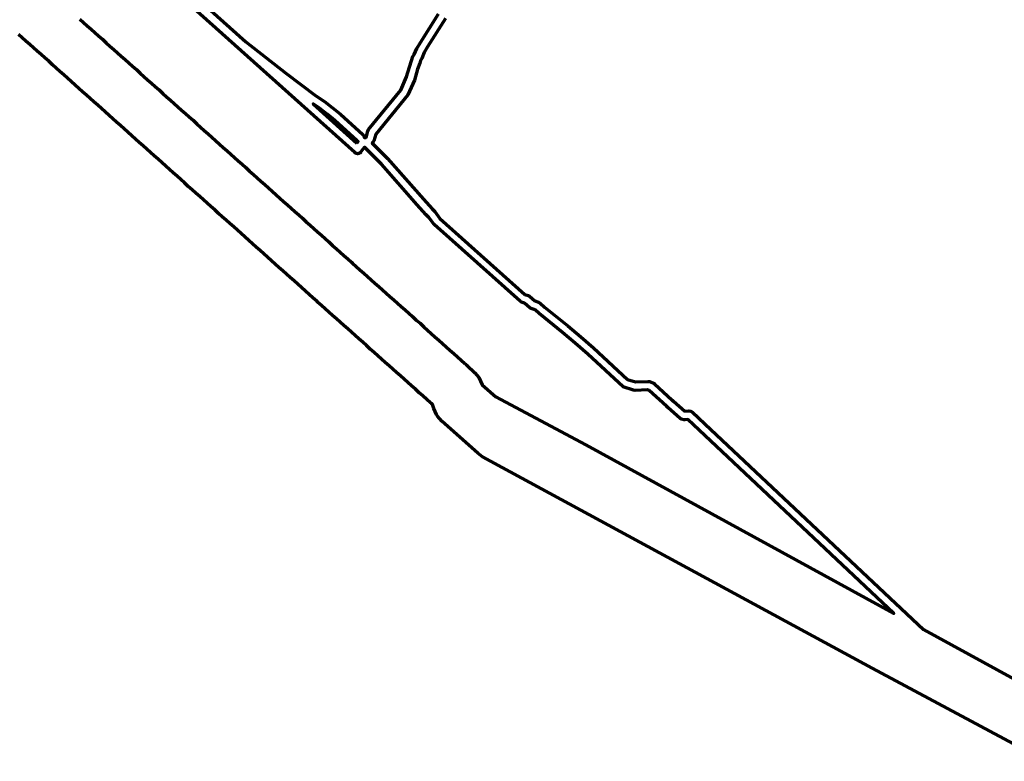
# Model space of a CAD drawing. Header units: metres. Extents: x 98902 to 136161, y 449037 to 499677.
# Tile 53 of 200: x 113127 to 114294, y 482093 to 482972. Entities that reach past the tile are written whole.
import ezdxf

# ---------------------------------------------------------------- set-up
doc = ezdxf.new("R2010")
doc.units = ezdxf.units.M
doc.layers.add('B-WE-OG-INFO_EIS VOORZORGSMAATREGEL-GV', color=7, linetype='Continuous', lineweight=70, true_color=0xfa194b)

msp = doc.modelspace()

# ---------------------------------------------------------------- linework, layer by layer
at = {"layer": 'B-WE-OG-INFO_EIS VOORZORGSMAATREGEL-GV', "flags": 128}
for points in [[(113232, 483092.3), (113394.7, 482946.1), (113442, 482909.1), (113477.9, 482882.2), (113487.9, 482875.4), (113497.6, 482868), (113507.1, 482860.2), (113533.6, 482836.1), (113534.8, 482834.6), (113535.2, 482832.8), (113536, 482832.8), (113537, 482832.5), (113537.3, 482832.8), (113539.5, 482840.3), (113540.4, 482842), (113578.6, 482888.9), (113585.3, 482904.4), (113592.8, 482928.7), (113594.5, 482931), (113597.6, 482938.3), (113601.7, 482945.2), (113623.4, 482979.5)], [(113197.7, 482973.2), (113202.2, 482969.2), (113202.2, 482969.2), (113202.2, 482969.2), (113206.7, 482965.2), (113206.7, 482965.2), (113211.2, 482961.2), (113211.2, 482961.1), (113215.6, 482957.1), (113215.7, 482957.1), (113220.1, 482953.1), (113224.6, 482949.1), (113229.1, 482945.1), (113233.6, 482941.1), (113238, 482937.1), (113238, 482937.1), (113242.5, 482933.1), (113242.5, 482933.1), (113247, 482929.1), (113247, 482929.1), (113251.5, 482925.1), (113255.9, 482921.1), (113260.4, 482917.1), (113260.4, 482917.1), (113264.9, 482913.1), (113264.9, 482913.1), (113264.9, 482913.1), (113269.4, 482909.1), (113269.4, 482909.1), (113273.9, 482905), (113278.3, 482901), (113278.3, 482901), (113282.8, 482897), (113287.3, 482893), (113287.3, 482893), (113291.8, 482889), (113291.8, 482889), (113296.2, 482885), (113296.2, 482885), (113296.2, 482885), (113300.7, 482881), (113305.2, 482877), (113309.7, 482873), (113314.1, 482869), (113318.6, 482865), (113323.1, 482861), (113323.1, 482861), (113327.6, 482857), (113327.6, 482857), (113327.6, 482857), (113332.1, 482853), (113336.5, 482849), (113336.5, 482849), (113341, 482844.9), (113341, 482844.9), (113345.5, 482840.9), (113345.5, 482840.9), (113350, 482836.9), (113350, 482836.9), (113354.4, 482832.9), (113354.4, 482832.9), (113358.9, 482828.9), (113358.9, 482828.9), (113363.4, 482824.9), (113367.9, 482820.9), (113367.9, 482820.9), (113372.4, 482816.9), (113372.4, 482816.9), (113376.8, 482812.9), (113376.8, 482812.9), (113381.3, 482808.9), (113381.3, 482808.9), (113385.8, 482804.9), (113390.3, 482800.9), (113390.3, 482800.9), (113394.7, 482796.9), (113399.2, 482792.8), (113403.7, 482788.8), (113408.2, 482784.8), (113408.2, 482784.8), (113412.6, 482780.8), (113412.7, 482780.8), (113417.1, 482776.8), (113421.6, 482772.8), (113421.6, 482772.8), (113426.1, 482768.8), (113430.6, 482764.8), (113435, 482760.8), (113439.5, 482756.8), (113439.5, 482756.8), (113444, 482752.8), (113448.5, 482748.8), (113452.9, 482744.8), (113457.4, 482740.8), (113461.9, 482736.8), (113466.4, 482732.7), (113470.9, 482728.7), (113470.9, 482728.7), (113475.3, 482724.7), (113479.8, 482720.7), (113479.8, 482720.7), (113484.3, 482716.7), (113484.3, 482716.7), (113488.8, 482712.7), (113493.2, 482708.7), (113493.2, 482708.7), (113497.7, 482704.7), (113502.2, 482700.7), (113506.7, 482696.7), (113511.1, 482692.7), (113515.6, 482688.7), (113515.6, 482688.7), (113520.1, 482684.7), (113521.2, 482683.7), (113521.2, 482683.7), (113525.6, 482679.7), (113525.7, 482679.7), (113530.1, 482675.7), (113534.5, 482671.8), (113534.5, 482671.7), (113539, 482667.8), (113543.4, 482663.8), (113543.4, 482663.8), (113547.9, 482659.8), (113552.3, 482655.9), (113556.8, 482651.9), (113556.8, 482651.9), (113556.8, 482651.9), (113561.2, 482647.9), (113565.7, 482643.9), (113565.7, 482643.9), (113570.1, 482640), (113574.6, 482636), (113579, 482632), (113583.5, 482628), (113587.9, 482624.1), (113592.4, 482620.1), (113592.4, 482620.1), (113596.8, 482616.1), (113601.3, 482612.2), (113601.3, 482612.2), (113605.7, 482608.2), (113605.7, 482608.2), (113610.2, 482604.2), (113614.6, 482600.2), (113614.6, 482600.2), (113619, 482596.3), (113623.5, 482592.3), (113627.9, 482588.3), (113632.4, 482584.3), (113636.8, 482580.4), (113636.8, 482580.4), (113641.3, 482576.4), (113645.7, 482572.4), (113645.7, 482572.4), (113645.7, 482572.4), (113650.2, 482568.4), (113650.2, 482568.4), (113654.6, 482564.5), (113654.6, 482564.5), (113654.7, 482564.4), (113656.1, 482563.1), (113656.4, 482562.8), (113656.7, 482562.6), (113666.5, 482553.4), (113671.2, 482547.8), (113674.9, 482539.4), (113691.1, 482524.9), (113797.8, 482468.1), (114163.4, 482268), (113939.2, 482479), (113939.2, 482479), (113939.1, 482479), (113919.1, 482498.1), (113915.4, 482497.8), (113914.8, 482497.8), (113914.2, 482497.7), (113911.4, 482498.4), (113909.8, 482499.3), (113895.2, 482512.3), (113895.1, 482512.4), (113895.1, 482512.4), (113894.7, 482512.8), (113894.4, 482513), (113893.9, 482513.6), (113893.5, 482513.9), (113873.2, 482532.6), (113871.2, 482533.3), (113856.4, 482532.5), (113854.6, 482532.8), (113842.2, 482536.9), (113800.4, 482575.5), (113785.5, 482588.6), (113770.2, 482601.4), (113742.7, 482623.7), (113737.8, 482628), (113733.2, 482629.7), (113731.7, 482630.6), (113725.3, 482636), (113721.7, 482637.3), (113720, 482638.3), (113617.9, 482729.5), (113611.6, 482737.9), (113608.3, 482741.1), (113598, 482752.6), (113555.6, 482800.9), (113535.3, 482821), (113534, 482819.2), (113534, 482819.1), (113534, 482819.1), (113531.3, 482815.5), (113531.1, 482815.3), (113531, 482815.1), (113530.4, 482814.6), (113529.9, 482814.2), (113529.6, 482814.1), (113529.4, 482813.9), (113528.7, 482813.7), (113528.1, 482813.5), (113527.8, 482813.5), (113527.5, 482813.4), (113526.8, 482813.5), (113526.1, 482813.5), (113525.9, 482813.7), (113525.6, 482813.7), (113525, 482814.1), (113524.3, 482814.4), (113524.2, 482814.5), (113523.9, 482814.7), (113254.3, 483056.5)], [(113631.6, 482973.7), (113610.3, 482940), (113606.4, 482933.5), (113603.4, 482926.3), (113601.8, 482924.1), (113601.1, 482921), (113598.4, 482913.5), (113594.6, 482900.7), (113586.7, 482883.1), (113548.8, 482836.4), (113546.5, 482828.8), (113545.3, 482826.7), (113544.5, 482825.9), (113562.7, 482807.9), (113605.5, 482759.3), (113615.7, 482747.9), (113618.9, 482744.8), (113624.8, 482736.7), (113725.8, 482646.4), (113729.4, 482645.2), (113731, 482644.3), (113737.5, 482638.8), (113741.7, 482637.2), (113743.8, 482636), (113749, 482631.4), (113776.6, 482609.1), (113792, 482596.2), (113807.1, 482583), (113847.4, 482545.6), (113856.8, 482542.6), (113871.6, 482543.3), (113873.5, 482543.1), (113877.5, 482541.7), (113877.6, 482541.6), (113877.6, 482541.6), (113878.4, 482541.1), (113879.2, 482540.7), (113879.2, 482540.6), (113879.3, 482540.6), (113900.3, 482521.2), (113900.3, 482521.2), (113900.3, 482521.2), (113900.8, 482520.6), (113901.2, 482520.3), (113901.5, 482520), (113901.8, 482519.8), (113915.3, 482507.8), (113920.1, 482508.2), (113922.3, 482507.8), (113924.4, 482506.7), (113946.1, 482486.2), (114198.3, 482249), (114373, 482153.4)], [(114344.2, 482092.6), (114137.6, 482203.3), (113675.6, 482454), (113669.8, 482458.1), (113627.3, 482496.2), (113622.2, 482502.1), (113621, 482504.1), (113617.6, 482511.2), (113616, 482515.8), (113614.8, 482516.9), (113614.8, 482516.9), (113613.6, 482518), (113613.6, 482518), (113609.2, 482522), (113604.7, 482526), (113600.2, 482529.9), (113595.8, 482533.9), (113595.8, 482533.9), (113591.3, 482537.9), (113591.3, 482537.9), (113586.9, 482541.9), (113582.4, 482545.9), (113578, 482549.9), (113573.5, 482553.8), (113569, 482557.8), (113564.6, 482561.8), (113560.1, 482565.8), (113555.7, 482569.8), (113555.7, 482569.8), (113551.2, 482573.7), (113551.2, 482573.7), (113546.8, 482577.7), (113542.3, 482581.7), (113537.8, 482585.7), (113533.4, 482589.7), (113528.9, 482593.6), (113524.5, 482597.6), (113524.5, 482597.6), (113520, 482601.6), (113520, 482601.6), (113515.6, 482605.6), (113515.6, 482605.6), (113511.1, 482609.6), (113506.6, 482613.5), (113502.2, 482617.5), (113497.7, 482621.5), (113493.3, 482625.5), (113488.8, 482629.5), (113484.4, 482633.5), (113479.9, 482637.4), (113479.9, 482637.4), (113479.9, 482637.5), (113478.8, 482638.5), (113478.8, 482638.5), (113474.3, 482642.5), (113474.3, 482642.5), (113469.8, 482646.5), (113465.3, 482650.5), (113460.8, 482654.5), (113456.4, 482658.5), (113456.4, 482658.5), (113451.9, 482662.5), (113447.4, 482666.5), (113442.9, 482670.5), (113442.9, 482670.5), (113438.5, 482674.5), (113434, 482678.5), (113429.5, 482682.5), (113429.5, 482682.5), (113429.5, 482682.5), (113425, 482686.5), (113425, 482686.5), (113420.6, 482690.5), (113420.5, 482690.6), (113416.1, 482694.6), (113411.6, 482698.6), (113411.6, 482698.6), (113407.1, 482702.6), (113402.6, 482706.6), (113398.2, 482710.6), (113398.2, 482710.6), (113393.7, 482714.6), (113393.7, 482714.6), (113389.2, 482718.6), (113384.7, 482722.6), (113380.3, 482726.6), (113380.3, 482726.6), (113375.8, 482730.6), (113375.8, 482730.6), (113371.3, 482734.6), (113371.3, 482734.6), (113366.8, 482738.6), (113366.8, 482738.6), (113362.3, 482742.6), (113357.9, 482746.7), (113353.4, 482750.7), (113348.9, 482754.7), (113344.4, 482758.7), (113340, 482762.7), (113335.5, 482766.7), (113331, 482770.7), (113331, 482770.7), (113326.5, 482774.7), (113322.1, 482778.7), (113322.1, 482778.7), (113317.6, 482782.7), (113317.6, 482782.7), (113313.1, 482786.7), (113313.1, 482786.7), (113308.6, 482790.7), (113308.6, 482790.7), (113304.1, 482794.7), (113299.7, 482798.7), (113299.7, 482798.7), (113295.2, 482802.8), (113290.7, 482806.8), (113286.2, 482810.8), (113281.8, 482814.8), (113281.8, 482814.8), (113277.3, 482818.8), (113272.8, 482822.8), (113268.3, 482826.8), (113268.3, 482826.8), (113263.9, 482830.8), (113263.8, 482830.8), (113259.4, 482834.8), (113259.4, 482834.8), (113254.9, 482838.8), (113254.9, 482838.8), (113250.4, 482842.8), (113250.4, 482842.8), (113245.9, 482846.8), (113241.5, 482850.8), (113241.5, 482850.8), (113237, 482854.8), (113237, 482854.8), (113232.5, 482858.9), (113228, 482862.9), (113228, 482862.9), (113223.6, 482866.9), (113223.5, 482866.9), (113219.1, 482870.9), (113214.6, 482874.9), (113210.1, 482878.9), (113205.6, 482882.9), (113205.6, 482882.9), (113201.2, 482886.9), (113201.2, 482886.9), (113196.7, 482890.9), (113192.2, 482894.9), (113187.7, 482898.9), (113187.7, 482898.9), (113183.3, 482902.9), (113178.8, 482906.9), (113174.3, 482910.9), (113174.3, 482910.9), (113169.8, 482915), (113169.8, 482915), (113165.3, 482919), (113160.9, 482923), (113156.4, 482927), (113151.9, 482931), (113147.4, 482935), (113143, 482939), (113138.5, 482943), (113134, 482947), (113129.5, 482951), (113129.5, 482951), (113125.1, 482955)]]:
    msp.add_lwpolyline(points, dxfattribs=at)
msp.add_lwpolyline([(113526.5, 482825.8), (113528.1, 482828), (113526.9, 482828.7), (113500.4, 482852.7), (113491.3, 482860.2), (113482, 482867.3), (113474.6, 482872.4)], close=True, dxfattribs=at)

doc.saveas('drawing.dxf')
